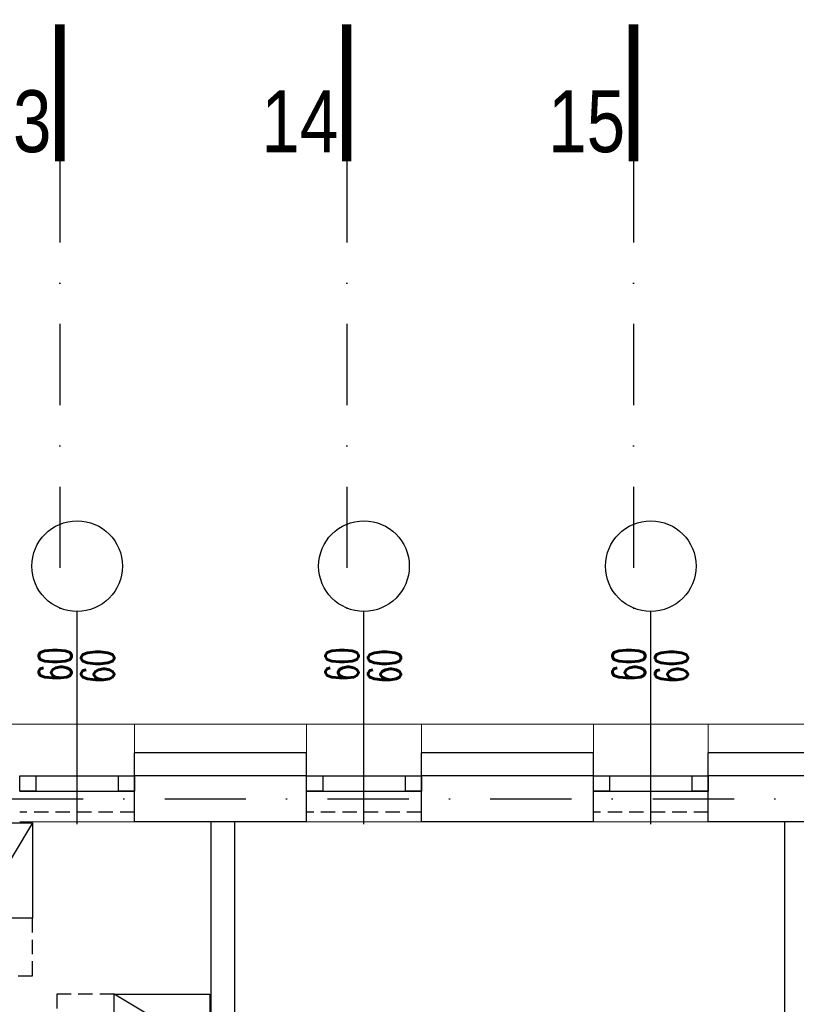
# Model space of a CAD drawing. Header units: millimetres. Extents: x 14495 to 271441, y -21035 to 2232.
# Tile 149 of 227: x 84495 to 84901, y 1647 to 2162. Entities that reach past the tile are written whole.
import ezdxf
from ezdxf.enums import TextEntityAlignment as Align
from ezdxf.lldxf.tags import DXFTag

# ---------------------------------------------------------------- set-up
doc = ezdxf.new("R2010")
doc.units = ezdxf.units.MM
for name, pattern in [('DASHDOT', [1, 0.5, -0.25, 0, -0.25]), ('HIDDENX2', [0.75, 0.5, -0.25]), ('KRESKOWA2', [0.375, 0.25, -0.125])]:
    doc.linetypes.add(name, pattern=pattern)
for name, color, linetype in [('_1_cienkie', 251, 'Continuous'), ('a-bloki-drzwi', 52, 'Continuous'), ('a-cienka', 8, 'Continuous'), ('A_bloki-drzwi', 1, 'Continuous'), ('A_BLOKI_KÓŁKO', 1, 'Continuous'), ('A_BLOKI_OPIS', 1, 'Continuous'), ('A_L przerywana', 251, 'HIDDENX2'), ('A_OSIE', 252, 'DASHDOT'), ('A_PROJEKTOWANE', 3, 'Continuous'), ('A_SC_DZIAlOWE', 4, 'Continuous'), ('TRE_w_meble_medic_aranzacja', 1, 'Continuous')]:
    doc.layers.add(name, color=color, linetype=linetype)
doc.layers.add('A_L_CIENKA', color=251, linetype='Continuous', lineweight=5)
doc.styles.add('cent', font='swissel.ttf')
doc.styles.add('ROMANS', font='romans', dxfattribs={"width": 0.6})
tags = doc.linetypes.add('DASH', pattern=[15, 10, -5]).pattern_tags.tags
tags[6:7] = [DXFTag(74, 4), DXFTag(75, 0), DXFTag(340, '0'), DXFTag(46, 1.0), DXFTag(50, 0.0), DXFTag(44, 0.0), DXFTag(45, 0.0)]
tags[4:5] = [DXFTag(74, 4), DXFTag(75, 0), DXFTag(340, '0'), DXFTag(46, 1.0), DXFTag(50, 0.0), DXFTag(44, 0.0), DXFTag(45, 0.0)]

# ---------------------------------------------------------------- blocks, each defined once
blk = doc.blocks.new('OSS1')
at = {"linetype": 'Continuous', "const_width": 5}
blk.add_lwpolyline([(0, 0), (0, -71.57)], dxfattribs=at)
at = {"style": 'cent'}
blk.add_attdef('01', text='', height=32.4, dxfattribs=at).set_placement((-4.39, -34.41), align=Align.RIGHT)
blk = doc.blocks.new('HJTS')
at = {"color": 8}
blk.add_line((0, 0), (0, 111.34), dxfattribs=at)
at = {"layer": 'A_BLOKI_KÓŁKO', "ltscale": 0.04}
blk.add_circle((0, 135.04), 23.7, dxfattribs=at)
at = {"layer": 'A_BLOKI_OPIS', "style": 'ROMANS'}
for tag, height, width, p in [('O', 20.59, 0.5, (-0.05, 135.67)), ('100', 17.16, 0.6, (-11.49, 86.54)), ('200', 17.16, 0.6, (10.76, 86.54))]:
    blk.add_attdef(tag, text='', height=height, rotation=90, dxfattribs=dict(at, width=width)).set_placement(p, align=Align.MIDDLE)
blk = doc.blocks.new('*U1998')
at = {"color": 1, "linetype": 'KRESKOWA2', "ltscale": 30}
blk.add_lwpolyline([(-20, 50), (-20, 80), (10, 80), (10, 50)], close=True, dxfattribs=at)
at = {"color": 2}
blk.add_lwpolyline([(10, 0), (10, 50), (-20, 50), (-20, 0)], close=True, dxfattribs=at)
at = {"color": 1}
blk.add_lwpolyline([(10, 0), (-20, 50)], dxfattribs=at)

msp = doc.modelspace()

# ---------------------------------------------------------------- linework, layer by layer
at = {"layer": '_1_cienkie', "lineweight": 0}
for p, q in [((84554.79, 1778.74), (84554.79, 1793.74)), ((84644.79, 1778.74), (84644.79, 1793.74)), ((84704.79, 1778.74), (84704.79, 1793.74)), ((84794.79, 1778.74), (84794.79, 1793.74)), ((84854.79, 1778.74), (84854.79, 1793.74))]:
    msp.add_line(p, q, dxfattribs=at)
at = {"layer": 'a-cienka'}
for points in [[(84644.79, 1766.74), (84554.79, 1766.74)], [(84794.87, 1766.74), (84704.79, 1766.74)], [(84944.72, 1766.74), (84854.79, 1766.74)]]:
    msp.add_lwpolyline(points, dxfattribs=at)
at = {"layer": 'A_bloki-drzwi', "linetype": 'DASH'}
for p, q in [((84494.79, 1766.74), (84554.79, 1766.74)), ((84644.79, 1766.74), (84704.79, 1766.74)), ((84794.87, 1766.74), (84854.79, 1766.74)), ((84494.79, 1758.74), (84554.79, 1758.74)), ((84644.79, 1758.74), (84704.79, 1758.74)), ((84794.87, 1758.74), (84854.79, 1758.74))]:
    msp.add_line(p, q, dxfattribs=at)
at = {"layer": 'A_bloki-drzwi'}
for points in [[(84494.79, 1766.74), (84503.23, 1766.74), (84503.23, 1758.74), (84494.79, 1758.74)], [(84546.42, 1766.74), (84554.79, 1766.74), (84554.79, 1758.74), (84546.42, 1758.74)], [(84644.79, 1766.74), (84653.23, 1766.74), (84653.23, 1758.74), (84644.79, 1758.74)], [(84696.42, 1766.74), (84704.79, 1766.74), (84704.79, 1758.74), (84696.42, 1758.74)], [(84794.87, 1766.74), (84803.23, 1766.74), (84803.23, 1758.74), (84794.87, 1758.74)], [(84846.42, 1766.74), (84854.79, 1766.74), (84854.79, 1758.74), (84846.42, 1758.74)]]:
    msp.add_lwpolyline(points, close=True, dxfattribs=at)
at = {"layer": 'A_L przerywana', "ltscale": 15}
for p, q in [((84554.79, 1747.74), (84494.79, 1747.74)), ((84704.79, 1747.74), (84644.79, 1747.74)), ((84854.79, 1747.74), (84794.87, 1747.74))]:
    msp.add_line(p, q, dxfattribs=at)
at = {"layer": 'A_L_CIENKA'}
for p, q in [((82412.29, 1793.74), (86595.29, 1793.74)), ((84554.79, 1793.74), (84494.79, 1793.74)), ((84704.79, 1793.74), (84644.79, 1793.74)), ((84854.29, 1793.74), (84794.87, 1793.74)), ((84554.79, 1742.74), (84494.79, 1742.74)), ((84704.79, 1742.74), (84644.79, 1742.74)), ((84854.79, 1742.74), (84794.87, 1742.74))]:
    msp.add_line(p, q, dxfattribs=at)
at = {"layer": 'A_OSIE', "ltscale": 85}
for p, q in [((84515.76, 2088.19), (84515.76, 1846.23)), ((84665.76, 2088.19), (84665.76, 1846.23)), ((84815.76, 2088.19), (84815.76, 1846.23)), ((82272.89, 1754.74), (86478.26, 1754.74))]:
    msp.add_line(p, q, dxfattribs=at)
at = {"layer": 'A_PROJEKTOWANE'}
for p, q in [((84554.79, 1742.74), (84554.79, 1778.74)), ((84554.79, 1742.74), (84554.79, 1778.74)), ((84554.79, 1742.74), (84554.79, 1778.74)), ((84554.79, 1742.74), (84554.79, 1778.74)), ((84644.72, 1742.74), (84644.72, 1778.74)), ((84644.72, 1742.74), (84644.72, 1778.74)), ((84704.79, 1742.74), (84704.79, 1778.74)), ((84704.79, 1742.74), (84704.79, 1778.74)), ((84704.79, 1742.74), (84704.79, 1778.74)), ((84704.79, 1742.74), (84704.79, 1778.74)), ((84794.79, 1742.74), (84794.79, 1778.74)), ((84794.79, 1742.74), (84794.79, 1778.74)), ((84854.79, 1742.74), (84854.79, 1778.74)), ((84854.79, 1742.74), (84854.79, 1778.74)), ((84854.79, 1742.74), (84854.79, 1778.74)), ((84854.79, 1742.74), (84854.79, 1778.74))]:
    msp.add_line(p, q, dxfattribs=at)
for points in [[(84644.79, 1778.74), (84554.79, 1778.74)], [(84644.79, 1778.74), (84554.79, 1778.74)], [(84794.87, 1778.74), (84704.79, 1778.74)], [(84794.87, 1778.74), (84704.79, 1778.74)], [(84944.72, 1778.74), (84854.79, 1778.74)], [(84944.72, 1778.74), (84854.79, 1778.74)], [(84644.79, 1742.74), (84554.79, 1742.74)], [(84794.87, 1742.74), (84704.79, 1742.74)], [(84944.72, 1742.74), (84854.79, 1742.74)]]:
    msp.add_lwpolyline(points, dxfattribs=at)
at = {"layer": 'A_SC_DZIAlOWE'}
for p, q in [((84594.65, 1742.74), (84594.65, 1287.24)), ((84607.15, 1742.74), (84607.15, 1287.24)), ((84894.65, 1742.74), (84894.65, 1287.24))]:
    msp.add_line(p, q, dxfattribs=at)

# ---------------------------------------------------------------- block references
at = {"layer": 'a-bloki-drzwi'}
ref = msp.add_blockref('HJTS', (84524.79, 1741.39), dxfattribs=at)
ref.add_attrib('100', '60', dxfattribs={"layer": 'A_BLOKI_OPIS', "extrusion": (0, 0, -1), "height": 17.16, "rotation": 90, "style": 'ROMANS', "text_generation_flag": 4, "width": 0.6}).set_placement((-84513.3, 1825), align=Align.MIDDLE)
ref.add_attrib('200', '60', dxfattribs={"layer": 'A_BLOKI_OPIS', "extrusion": (0, 0, -1), "height": 17.16, "rotation": 90, "style": 'ROMANS', "text_generation_flag": 4, "width": 0.6}).set_placement((-84535.56, 1824.02), align=Align.MIDDLE)
ref = msp.add_blockref('HJTS', (84674.79, 1741.39), dxfattribs=at)
ref.add_attrib('100', '60', dxfattribs={"layer": 'A_BLOKI_OPIS', "extrusion": (0, 0, -1), "height": 17.16, "rotation": 90, "style": 'ROMANS', "text_generation_flag": 4, "width": 0.6}).set_placement((-84663.3, 1825), align=Align.MIDDLE)
ref.add_attrib('200', '60', dxfattribs={"layer": 'A_BLOKI_OPIS', "extrusion": (0, 0, -1), "height": 17.16, "rotation": 90, "style": 'ROMANS', "text_generation_flag": 4, "width": 0.6}).set_placement((-84685.56, 1824.02), align=Align.MIDDLE)
ref = msp.add_blockref('HJTS', (84824.79, 1741.39), dxfattribs=at)
ref.add_attrib('100', '60', dxfattribs={"layer": 'A_BLOKI_OPIS', "extrusion": (0, 0, -1), "height": 17.16, "rotation": 90, "style": 'ROMANS', "text_generation_flag": 4, "width": 0.6}).set_placement((-84813.3, 1825), align=Align.MIDDLE)
ref.add_attrib('200', '60', dxfattribs={"layer": 'A_BLOKI_OPIS', "extrusion": (0, 0, -1), "height": 17.16, "rotation": 90, "style": 'ROMANS', "text_generation_flag": 4, "width": 0.6}).set_placement((-84835.56, 1824.02), align=Align.MIDDLE)
at = {"layer": 'A_OSIE'}
ref = msp.add_blockref('OSS1', (84515.76, 2159.75), dxfattribs=at)
ref.add_attrib('01', '13', dxfattribs={"layer": '0', "height": 32.4, "style": 'cent', "width": 0.8}).set_placement((84511.37, 2125.35), align=Align.TOP_RIGHT)
ref = msp.add_blockref('OSS1', (84665.76, 2159.75), dxfattribs=at)
ref.add_attrib('01', '14', dxfattribs={"layer": '0', "height": 32.4, "style": 'cent', "width": 0.8}).set_placement((84661.37, 2125.35), align=Align.TOP_RIGHT)
ref = msp.add_blockref('OSS1', (84815.76, 2159.75), dxfattribs=at)
ref.add_attrib('01', '15', dxfattribs={"layer": '0', "height": 32.4, "style": 'cent', "width": 0.8}).set_placement((84811.37, 2125.35), align=Align.TOP_RIGHT)
at = {"layer": 'TRE_w_meble_medic_aranzacja', "xscale": -1}
for p, rotation in [((84491.44, 1742.22), 180), ((84594.15, 1632.53), 90.00000050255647)]:
    msp.add_blockref('*U1998', p, dxfattribs=dict(at, rotation=rotation))

doc.saveas('drawing.dxf')
